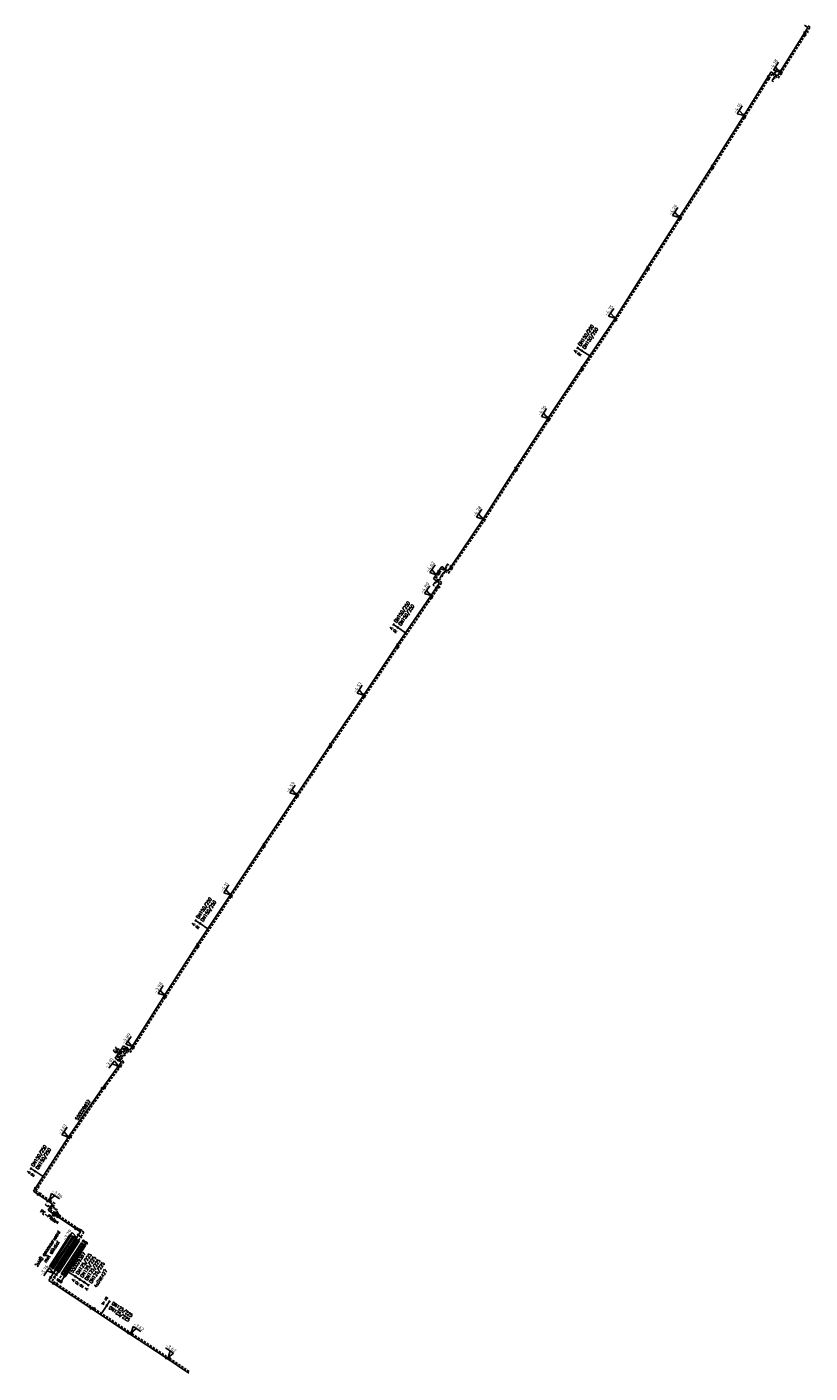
# Model space of a CAD drawing. Header units: millimetres. Extents: x 0 to 118318689, y 0 to 490460760.
# Tile 2 of 117: x 113591467 to 113800147, y 485020944 to 485379656. Entities that reach past the tile are written whole.
import ezdxf
from ezdxf.enums import TextEntityAlignment as Align

# ---------------------------------------------------------------- set-up
doc = ezdxf.new("R2010")
doc.units = ezdxf.units.MM
doc.header["$LTSCALE"] = 200
doc.linetypes.add('HIDDEN2', pattern=[4.7625, 3.175, -1.5875])
doc.layers.get('0').update_dxf_attribs({"color": 8})
for name, color, linetype in [('WT-C-mof', 7, 'Continuous'), ('WT-C-VERLOOP', 7, 'Continuous'), ('WT-I-diam', 7, 'Continuous'), ('WT-I-info', 7, 'Continuous'), ('WT-I-NAP', 7, 'Continuous'), ('WT-L-aanvoer', 6, 'Continuous'), ('WT-L-MANTELBUIS', 6, 'Continuous'), ('WT-L-retour', 6, 'HIDDEN2')]:
    doc.layers.add(name, color=color, linetype=linetype)
doc.styles.add('DIN17', font='ROMANS.SHX', dxfattribs={"width": 0.9})
doc.styles.add('ISOCP', font='ISOCP.SHX')

# ---------------------------------------------------------------- blocks, each defined once
blk = doc.blocks.new('LR-smof')
at = {"color": 0, "linetype": 'ByBlock', "lineweight": -2}
blk.add_lwpolyline([(1, 0.5), (0, 0.5), (0, -0.5), (1, -0.5)], dxfattribs=at)
blk = doc.blocks.new('LR-DIAO4')
at = {"color": 0, "lineweight": -3}
blk.add_line((0, 0), (0, -5), dxfattribs=at)
at = {"color": 0, "linetype": 'Continuous', "lineweight": -3}
for p, q in [((0, -5), (0, -7.8)), ((0, -7.8), (0, -10.6)), ((0, -10.6), (0, -13.4))]:
    blk.add_line(p, q, dxfattribs=at)
at = {"color": 0, "lineweight": -3}
for points in [[(0.61, -5), (0, -5), (-0.61, -5)], [(0.61, -7.8), (0, -7.8), (-0.61, -7.8)], [(0.61, -10.6), (0, -10.6), (-0.61, -10.6)], [(0.61, -13.4), (0, -13.4), (-0.61, -13.4)]]:
    blk.add_lwpolyline(points, dxfattribs=at)
at = {"color": 1, "lineweight": -3, "style": 'DIN17', "width": 0.9}
for tag, p in [('*1', (-1.61, -5)), ('*2', (-1.61, -7.78)), ('*3', (-1.61, -10.58)), ('*4', (-1.61, -13.38))]:
    blk.add_attdef(tag, text='', height=1.8, dxfattribs=at).set_placement(p, align=Align.MIDDLE_RIGHT)
for tag, p in [('*11', (1.61, -5)), ('*12', (1.61, -7.8)), ('*13', (1.61, -10.6)), ('*14', (1.61, -13.4))]:
    blk.add_attdef(tag, text='', height=1.8, dxfattribs=at).set_placement(p, align=Align.MIDDLE_LEFT)
blk = doc.blocks.new('nap2')
at = {"color": 0, "linetype": 'Continuous'}
for p, q in [((1, 3.5), (-4, 3.5)), ((-1, 3.5), (0, 0)), ((1, 3.5), (0, 0))]:
    blk.add_line(p, q, dxfattribs=at)
at = {"color": 0, "linetype": 'Continuous', "style": 'ISOCP'}
for tag, p in [('*2', (-4, 1.5)), ('*1', (-1.5, 5))]:
    blk.add_attdef(tag, text='', height=1.8, dxfattribs=at).set_placement(p, align=Align.MIDDLE)
blk = doc.blocks.new('LR-hyp')
at = {"color": 7, "linetype": 'ByBlock', "lineweight": -3, "style": 'DIN17', "width": 0.9}
blk.add_attdef('*1', text='', height=1.8, dxfattribs=at).set_placement((0, 0), align=Align.MIDDLE)
at = {"color": 7, "linetype": 'ByBlock', "lineweight": -2, "style": 'DIN17', "width": 0.9, "flags": 1}
blk.add_attdef('*2', text='', height=1.8, dxfattribs=at).set_placement((0, -5), align=Align.MIDDLE)
blk = doc.blocks.new('LR-mof')
at = {"color": 0, "linetype": 'ByBlock', "lineweight": -2}
blk.add_line((0, -0.75), (0, 0.75), dxfattribs=at)
blk = doc.blocks.new('LR-VERL')
at = {"color": 0, "linetype": 'ByBlock', "lineweight": -2}
blk.add_lwpolyline([(1.08, 0), (-1.08, -1.25), (-1.08, 1.25)], close=True, dxfattribs=at)
blk = doc.blocks.new('nap1')
at = {"color": 0, "linetype": 'Continuous'}
for p, q in [((-1, 3.5), (0, 0)), ((-1, 3.5), (4, 3.5)), ((1, 3.5), (0, 0))]:
    blk.add_line(p, q, dxfattribs=at)
at = {"color": 0, "linetype": 'Continuous', "style": 'ISOCP'}
for tag, p in [('*1', (1.7, 5)), ('*2', (4, 1.5))]:
    blk.add_attdef(tag, text='', height=1.8, dxfattribs=at).set_placement(p, align=Align.MIDDLE)
blk = doc.blocks.new('LR-DIAB2')
at = {"color": 0, "linetype": 'Continuous', "lineweight": -3}
blk.add_line((0, 5), (0, 7.8), dxfattribs=at)
at = {"color": 0, "lineweight": -3}
blk.add_line((0, 0), (0, 5), dxfattribs=at)
for points in [[(0.61, 7.8), (0, 7.8), (-0.61, 7.8)], [(0.61, 5), (0, 5), (-0.61, 5)]]:
    blk.add_lwpolyline(points, dxfattribs=at)
at = {"color": 1, "lineweight": -3, "style": 'DIN17', "width": 0.9}
for tag, p in [('*1', (-1.61, 7.8)), ('*2', (-1.61, 5.02))]:
    blk.add_attdef(tag, text='', height=1.8, dxfattribs=at).set_placement(p, align=Align.MIDDLE_RIGHT)
for tag, p in [('*11', (1.61, 7.8)), ('*12', (1.61, 5))]:
    blk.add_attdef(tag, text='', height=1.8, dxfattribs=at).set_placement(p, align=Align.MIDDLE_LEFT)
blk = doc.blocks.new('LR-mofD')
at = {"color": 0, "linetype": 'ByBlock', "lineweight": -2}
blk.add_line((0, -0.75), (0, 0.75), dxfattribs=at)
at = {"color": 1, "linetype": 'ByBlock', "lineweight": -3, "style": 'DIN17', "width": 0.9}
blk.add_attdef('*1', text='', height=1.8, dxfattribs=at).set_placement((0, 2), align=Align.MIDDLE)

msp = doc.modelspace()

# ---------------------------------------------------------------- linework, layer by layer
at = {"layer": 'WT-L-aanvoer'}
for p, q in [((113792283, 485367890), (113798733, 485378183)), ((113799537, 485379488), (113798638, 485380088)), ((113798733, 485378183), (113799537, 485379488)), ((113789000, 485366415), (113789796, 485367684)), ((113789796, 485367684), (113790616, 485367170)), ((113790616, 485367170), (113791488, 485366623)), ((113791488, 485366623), (113792283, 485367890)), ((113782587, 485356185), (113789000, 485366415)), ((113774072, 485342634), (113782587, 485356185)), ((113765445, 485329159), (113774072, 485342634)), ((113756867, 485315656), (113765445, 485329159)), ((113748264, 485302163), (113756867, 485315656)), ((113739333, 485288894), (113748264, 485302163)), ((113730462, 485275576), (113739333, 485288894)), ((113721746, 485262157), (113730462, 485275576)), ((113713130, 485248674), (113721746, 485262157)), ((113704474, 485235916), (113713130, 485248674)), ((113699770, 485232600), (113700599, 485233812)), ((113700599, 485233812), (113701137, 485234597)), ((113701137, 485234597), (113701987, 485235839)), ((113701987, 485235839), (113702846, 485235251)), ((113702846, 485235251), (113703645, 485234704)), ((113703645, 485234704), (113704474, 485235916)), ((113699228, 485228280), (113700688, 485230412)), ((113700600, 485232032), (113699770, 485232600)), ((113701415, 485231474), (113700600, 485232032)), ((113700688, 485230412), (113701415, 485231474)), ((113690217, 485215057), (113699228, 485228280)), ((113681287, 485201778), (113690217, 485215057)), ((113672330, 485188523), (113681287, 485201778)), ((113663432, 485175224), (113672330, 485188523)), ((113654600, 485161885), (113663432, 485175224)), ((113645772, 485148539), (113654600, 485161885)), ((113636928, 485135208), (113645772, 485148539)), ((113628253, 485121765), (113636928, 485135208)), ((113619706, 485108235), (113628253, 485121765)), ((113618853, 485107001), (113619706, 485108235)), ((113614989, 485104891), (113615824, 485106100)), ((113615797, 485104324), (113614989, 485104891)), ((113615824, 485106100), (113616364, 485106886)), ((113616364, 485106886), (113617205, 485108112)), ((113617205, 485108112), (113618016, 485107570)), ((113618016, 485107570), (113618853, 485107001)), ((113611499, 485096801), (113615729, 485102534)), ((113615729, 485102534), (113616630, 485103753)), ((113616630, 485103753), (113615797, 485104324)), ((113602394, 485083649), (113611499, 485096801)), ((113593739, 485070187), (113602394, 485083649)), ((113593239, 485069399), (113593739, 485070187)), ((113594452, 485068568), (113593239, 485069399)), ((113597015, 485066830), (113594452, 485068568)), ((113598259, 485065991), (113597015, 485066830)), ((113597141, 485064333), (113597691, 485065148)), ((113597691, 485065148), (113598259, 485065991)), ((113598576, 485063366), (113597141, 485064333)), ((113599042, 485063052), (113598576, 485063366)), ((113599652, 485062653), (113599042, 485063052)), ((113605010, 485059042), (113599652, 485062653)), ((113605733, 485058568), (113605010, 485059042)), ((113605196, 485057749), (113605733, 485058568)), ((113599015, 485048328), (113604593, 485056830)), ((113600377, 485045124), (113607373, 485055785)), ((113604593, 485056830), (113605196, 485057749)), ((113597805, 485046473), (113598611, 485047712)), ((113598611, 485047712), (113599015, 485048328)), ((113597268, 485045653), (113597805, 485046473)), ((113598849, 485044609), (113597268, 485045653)), ((113608533, 485038203), (113598849, 485044609)), ((113618549, 485031585), (113608533, 485038203)), ((113618549, 485031585), (113628555, 485024975)), ((113628555, 485024975), (113634643, 485020944))]:
    msp.add_line(p, q, dxfattribs=at)
at = {"layer": 'WT-L-MANTELBUIS'}
for points in [[(113602932, 485057741), (113603178, 485057581), (113597709, 485049204), (113597458, 485049368)], [(113603642, 485057273), (113603889, 485057112), (113598376, 485048762), (113598126, 485048928)], [(113599513, 485048013), (113605006, 485056391), (113605424, 485056117), (113599931, 485047739)], [(113600605, 485047384), (113606012, 485055636), (113606430, 485055362), (113601023, 485047110)], [(113601206, 485046843), (113606696, 485055209), (113607114, 485054935), (113601624, 485046568)]]:
    msp.add_lwpolyline(points, close=True, dxfattribs=at)
at = {"layer": 'WT-L-MANTELBUIS', "color": 1}
msp.add_lwpolyline([(113598806, 485048465), (113604385, 485056966), (113604803, 485056692), (113599224, 485048191)], close=True, dxfattribs=at)
at = {"layer": 'WT-L-retour'}
for p, q in [((113792424, 485367269), (113798800, 485377437)), ((113798800, 485377437), (113799253, 485378170)), ((113799253, 485378170), (113800147, 485379621)), ((113800147, 485379621), (113799382, 485380133)), ((113789148, 485365804), (113789938, 485367064)), ((113789938, 485367064), (113790814, 485366514)), ((113790814, 485366514), (113791631, 485366003)), ((113791631, 485366003), (113792424, 485367269)), ((113782739, 485355582), (113789148, 485365804)), ((113774226, 485342036), (113782739, 485355582)), ((113765598, 485328561), (113774226, 485342036)), ((113757019, 485315056), (113765598, 485328561)), ((113748411, 485301566), (113757019, 485315056)), ((113739475, 485288297), (113748411, 485301566)), ((113730606, 485274976), (113739475, 485288297)), ((113721895, 485261557), (113730606, 485274976)), ((113713276, 485248077), (113721895, 485261557)), ((113704626, 485235340), (113713276, 485248077)), ((113700395, 485232717), (113701269, 485233994)), ((113701269, 485233994), (113701386, 485234164)), ((113701386, 485234164), (113702104, 485235214)), ((113702104, 485235214), (113702920, 485234655)), ((113702920, 485234655), (113703762, 485234079)), ((113703762, 485234079), (113704626, 485235340)), ((113699342, 485227649), (113701059, 485230158)), ((113701223, 485232151), (113700395, 485232717)), ((113701059, 485230158), (113702040, 485231591)), ((113702040, 485231591), (113701223, 485232151)), ((113690333, 485214426), (113699342, 485227649)), ((113681405, 485201149), (113690333, 485214426)), ((113672446, 485187889), (113681405, 485201149)), ((113663552, 485174593), (113672446, 485187889)), ((113654720, 485161251), (113663552, 485174593)), ((113645893, 485147907), (113654720, 485161251)), ((113637049, 485134572), (113645893, 485147907)), ((113628377, 485121124), (113637049, 485134572)), ((113619821, 485107610), (113628377, 485121124)), ((113615613, 485105002), (113616479, 485106258)), ((113616444, 485104423), (113615613, 485105002)), ((113616479, 485106258), (113617325, 485107491)), ((113617325, 485107491), (113618159, 485106930)), ((113618159, 485106930), (113618969, 485106377)), ((113618969, 485106377), (113619821, 485107610)), ((113612210, 485097022), (113616397, 485102681)), ((113616397, 485102681), (113617271, 485103862)), ((113617271, 485103862), (113616444, 485104423)), ((113603087, 485083875), (113612210, 485097022)), ((113594421, 485070419), (113603087, 485083875)), ((113593852, 485069525), (113594421, 485070419)), ((113595078, 485068687), (113593852, 485069525)), ((113597645, 485066947), (113595078, 485068687)), ((113598883, 485066112), (113597645, 485066947)), ((113597766, 485064455), (113598328, 485065289)), ((113598328, 485065289), (113598883, 485066112)), ((113598998, 485063624), (113597766, 485064455)), ((113599630, 485063198), (113598998, 485063624)), ((113600232, 485062775), (113599630, 485063198)), ((113605245, 485059395), (113600232, 485062775)), ((113606644, 485058479), (113605245, 485059395)), ((113605815, 485057210), (113606644, 485058479)), ((113599709, 485045560), (113606697, 485056225)), ((113599722, 485047876), (113605215, 485056254)), ((113605215, 485056254), (113605815, 485057210)), ((113599255, 485047165), (113599722, 485047876)), ((113598206, 485045543), (113598761, 485046390)), ((113599083, 485044964), (113598206, 485045543)), ((113598761, 485046390), (113599255, 485047165)), ((113609420, 485038126), (113599083, 485044964)), ((113619430, 485031512), (113609420, 485038126)), ((113619430, 485031512), (113629440, 485024899)), ((113629440, 485024899), (113634877, 485021298))]:
    msp.add_line(p, q, dxfattribs=at)

# ---------------------------------------------------------------- block references
at = {"layer": 'WT-C-mof', "linetype": 'Continuous', "xscale": 500, "yscale": 500, "zscale": 500}
for name, p, rotation in [('LR-mof', (113798733, 485378183), 58.4622), ('LR-mof', (113798800, 485377437), 57.91050000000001), ('LR-mof', (113799394, 485378399), 58.361), ('LR-mof', (113789000, 485366415), 57.915), ('LR-mof', (113792283, 485367890), 57.91050000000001), ('LR-mof', (113792424, 485367269), 57.915), ('LR-mof', (113789148, 485365804), 57.915), ('LR-mof', (113782587, 485356185), 57.915), ('LR-mof', (113782739, 485355582), 57.85690000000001), ('LR-mof', (113774072, 485342634), 57.85690000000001), ('LR-mof', (113774226, 485342036), 57.3666), ('LR-mof', (113765445, 485329159), 237.3666203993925), ('LR-mof', (113765598, 485328561), 57.57470000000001), ('LR-mof', (113756867, 485315656), 57.57470000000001), ('LR-mof', (113757019, 485315056), 57.4786), ('LR-mof', (113748264, 485302163), 57.4786), ('LR-mof', (113748411, 485301566), 56.03830000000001), ('LR-mof', (113739333, 485288894), 56.03830000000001), ('LR-mof', (113739475, 485288297), 56.3369), ('LR-mof', (113730462, 485275576), 56.3369), ('LR-mof', (113730606, 485274976), 57.00269999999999), ('LR-mof', (113721746, 485262157), 57.00269999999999), ('LR-mof', (113721895, 485261557), 57.4259), ('LR-mof', (113713130, 485248674), 57.4259), ('LR-mof', (113713276, 485248077), 55.82009999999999), ('LR-mof', (113700599, 485233812), 55.60970000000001), ('LR-mof', (113701137, 485234597), 55.60970000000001), ('LR-mof', (113701269, 485233994), 55.60970000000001), ('LR-mof', (113704474, 485235916), 55.82009999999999), ('LR-mof', (113704626, 485235340), 55.60970000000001), ('LR-mof', (113700537, 485230192), 55.60970000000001), ('LR-mof', (113701229, 485230406), 55.60970000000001), ('LR-mof', (113699228, 485228280), 55.60970000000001), ('LR-mof', (113699342, 485227649), 55.72650000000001), ('LR-mof', (113690217, 485215057), 55.72650000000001), ('LR-mof', (113690333, 485214426), 56.0842), ('LR-mof', (113681287, 485201778), 56.0842), ('LR-mof', (113681405, 485201149), 55.95060000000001), ('LR-mof', (113672330, 485188523), 55.95060000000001), ('LR-mof', (113672446, 485187889), 56.2164), ('LR-mof', (113663432, 485175224), 56.2164), ('LR-mof', (113663552, 485174593), 56.49470000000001), ('LR-mof', (113654600, 485161885), 56.49470000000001), ('LR-mof', (113654720, 485161251), 56.5176), ('LR-mof', (113645772, 485148539), 56.5176), ('LR-mof', (113645893, 485147907), 56.437), ('LR-mof', (113636928, 485135208), 56.437), ('LR-mof', (113637049, 485134572), 57.1777), ('LR-mof', (113628253, 485121765), 57.1777), ('LR-mof', (113628377, 485121124), 57.6655), ('LR-mof', (113619706, 485108235), 55.3541), ('LR-mof', (113619821, 485107610), 55.3541), ('LR-mof', (113615729, 485102534), 53.50340000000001), ('LR-mof', (113616397, 485102681), 53.50340000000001), ('LR-mof', (113611499, 485096801), 55.27180000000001), ('LR-mof', (113612210, 485097022), 53.50340000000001), ('LR-mof', (113602394, 485083649), 57.25450000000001), ('LR-mof', (113603087, 485083875), 55.27180000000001), ('LR-mof', (113593739, 485070187), 57.6092), ('LR-mof', (113594421, 485070419), 57.25450000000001), ('LR-mof', (113594452, 485068568), 325.6091), ('LR-mof', (113595078, 485068687), 325.8642), ('LR-mof', (113597015, 485066830), 325.8642), ('LR-mof', (113597645, 485066947), 326.018), ('LR-mof', (113598401, 485063484), 326.018), ('LR-mof', (113598998, 485063624), 326.018), ('LR-mof', (113599652, 485062653), 326.018), ('LR-mof', (113600232, 485062775), 326.018), ('LR-mof', (113604445, 485059422), 326.018), ('LR-mof', (113605196, 485057749), 56.76169999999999), ('LR-mof', (113605827, 485059014), 326.7617), ('LR-mof', (113605815, 485057210), 56.8179), ('LR-smof', (113606697, 485056225), 236.7637), ('LR-smof', (113607373, 485055785), 236.7268), ('LR-mof', (113598611, 485047712), 56.97170000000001), ('LR-mof', (113599255, 485047165), 57.46459999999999), ('LR-mof', (113597805, 485046473), 56.76169999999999), ('LR-mof', (113598526, 485044823), 326.5703), ('LR-mof', (113598761, 485046390), 56.76169999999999), ('LR-mof', (113599410, 485044747), 326.5163000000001), ('LR-smof', (113599709, 485045560), 56.7637), ('LR-smof', (113600377, 485045124), 56.72680000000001), ('LR-mof', (113608533, 485038203), 326.5153), ('LR-mof', (113609420, 485038126), 326.546), ('LR-mof', (113618549, 485031585), 326.546), ('LR-mof', (113619430, 485031512), 326.546), ('LR-mof', (113628555, 485024975), 326.4925), ('LR-mof', (113629440, 485024899), 326.4864)]:
    msp.add_blockref(name, p, dxfattribs=dict(at, rotation=rotation))
at = {"layer": 'WT-C-mof'}
ref = msp.add_blockref('LR-mofD', (113790814, 485366514), dxfattribs=dict(at, xscale=500, yscale=500, zscale=500, rotation=327.915))
ref.add_attrib('*1', 'E', dxfattribs={"layer": '0', "color": 1, "linetype": 'ByBlock', "lineweight": -3, "height": 900, "rotation": 327.915, "style": 'DIN17', "width": 0.9}).set_placement((113790379, 485365668), align=Align.MIDDLE)
at = {"layer": 'WT-C-mof', "xscale": 500, "yscale": 500, "zscale": 500}
for p, rotation in [((113790616, 485367170), 327.915), ((113702846, 485235251), 325.6097), ((113701223, 485232151), 325.6097), ((113615824, 485106100), 55.3793), ((113616364, 485106886), 55.55680000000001), ((113616479, 485106258), 55.55680000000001), ((113615797, 485104324), 324.933), ((113616444, 485104423), 325.7955), ((113597691, 485065148), 56.018)]:
    msp.add_blockref('LR-mofD', p, dxfattribs=dict(at, rotation=rotation)).add_auto_attribs({'*1': 'E'})
at = {"layer": 'WT-C-mof'}
ref = msp.add_blockref('LR-mofD', (113702920, 485234655), dxfattribs=dict(at, xscale=500, yscale=500, zscale=500, rotation=325.6097))
ref.add_attrib('*1', 'E', dxfattribs={"layer": '0', "color": 1, "linetype": 'ByBlock', "lineweight": -3, "height": 900, "rotation": 325.6097, "style": 'DIN17', "width": 0.9}).set_placement((113702387, 485233895), align=Align.MIDDLE)
ref = msp.add_blockref('LR-mofD', (113700600, 485232032), dxfattribs=dict(at, xscale=500, yscale=500, zscale=500, rotation=325.6097))
ref.add_attrib('*1', 'E', dxfattribs={"layer": '0', "color": 1, "linetype": 'ByBlock', "lineweight": -3, "height": 900, "rotation": 325.6097, "style": 'DIN17', "width": 0.9}).set_placement((113700019, 485231202), align=Align.MIDDLE)
ref = msp.add_blockref('LR-mofD', (113618016, 485107570), dxfattribs=dict(at, xscale=500, yscale=500, zscale=500, rotation=326.2127))
ref.add_attrib('*1', 'E', dxfattribs={"layer": '0', "color": 1, "linetype": 'ByBlock', "lineweight": -3, "height": 900, "rotation": 326.2127, "style": 'DIN17', "width": 0.9}).set_placement((113617451, 485106685), align=Align.MIDDLE)
ref = msp.add_blockref('LR-mofD', (113618159, 485106930), dxfattribs=dict(at, xscale=500, yscale=500, zscale=500, rotation=325.6942))
ref.add_attrib('*1', 'E', dxfattribs={"layer": '0', "color": 1, "linetype": 'ByBlock', "lineweight": -3, "height": 900, "rotation": 325.6942, "style": 'DIN17', "width": 0.9}).set_placement((113617780, 485106079), align=Align.MIDDLE)
ref = msp.add_blockref('LR-mofD', (113598328, 485065289), dxfattribs=dict(at, xscale=500, yscale=500, zscale=500, rotation=56.018))
ref.add_attrib('*1', 'E', dxfattribs={"layer": '0', "color": 1, "linetype": 'ByBlock', "lineweight": -3, "height": 900, "rotation": 56.018, "style": 'DIN17', "width": 0.9}).set_placement((113599108, 485064751), align=Align.MIDDLE)
at = {"layer": 'WT-C-VERLOOP', "linetype": 'Continuous', "xscale": 500, "yscale": 500, "zscale": 500, "rotation": 326.0179999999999}
for p in [(113599042, 485063052), (113599630, 485063198)]:
    msp.add_blockref('LR-VERL', p, dxfattribs=at)
at = {"layer": 'WT-I-diam', "linetype": 'Continuous', "xscale": 500, "yscale": 500, "zscale": 500}
for name, p, rotation, values in [('LR-DIAB2', (113741418, 485291991), 56.05733365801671, {'*1': 'A', '*11': 'DN150/250', '*2': 'R', '*12': 'DN150/250'}), ('LR-DIAB2', (113692372, 485218219), 55.72484076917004, {'*1': 'A', '*11': 'DN150/250', '*2': 'R', '*12': 'DN150/250'}), ('LR-DIAB2', (113639680, 485139357), 56.43809458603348, {'*1': 'A', '*11': 'DN150/250', '*2': 'R', '*12': 'DN150/250'}), ('LR-DIAB2', (113595775, 485073354), 57.2605845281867, {'*1': 'A', '*11': 'DN150/250', '*2': 'R', '*12': 'DN150/250'}), ('LR-DIAO4', (113602294, 485048045), 56.72681332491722, {'*1': 'A', '*11': 'DN125/225', '*2': 'R', '*12': 'DN125/225', '*3': 'R', '*13': 'DN125/225', '*4': 'A', '*14': 'DN125/225'}), ('LR-DIAB2', (113611358, 485036846), 326.5459747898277, {'*1': 'R', '*11': 'DN125/225', '*2': 'A', '*12': 'DN125/225'})]:
    msp.add_blockref(name, p, dxfattribs=dict(at, rotation=rotation)).add_auto_attribs(values)
at = {"layer": 'WT-I-info', "linetype": 'Continuous'}
ref = msp.add_blockref('LR-hyp', (113606389, 485091048), dxfattribs=dict(at, xscale=500, yscale=500, zscale=500, rotation=55.30649999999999))
ref.add_attrib('*1', '550029637', dxfattribs={"layer": '0', "color": 0, "linetype": 'ByBlock', "lineweight": -3, "height": 900, "rotation": 55.3065, "style": 'DIN17', "width": 0.9}).set_placement((113606389, 485091048), align=Align.MIDDLE)
ref = msp.add_blockref('LR-hyp', (113605040, 485050429), dxfattribs=dict(at, xscale=500.0000000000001, yscale=500.0000000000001, zscale=500.0000000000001, rotation=56.72680000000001))
ref.add_attrib('*1', '550029367', dxfattribs={"layer": '0', "color": 0, "linetype": 'ByBlock', "lineweight": -3, "height": 900, "rotation": 56.7268, "style": 'DIN17', "width": 0.9}).set_placement((113605040, 485050429), align=Align.MIDDLE)
at = {"layer": 'WT-I-NAP', "linetype": 'Continuous'}
ref = msp.add_blockref('nap1', (113792113, 485367620), dxfattribs=dict(at, xscale=500, yscale=500, zscale=500, rotation=57.91433581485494))
ref.add_attrib('*1', '-4.18', dxfattribs={"layer": '0', "color": 1, "linetype": 'Continuous', "height": 900, "rotation": 57.91434, "style": 'ISOCP'}).set_placement((113790447, 485369669), align=Align.MIDDLE)
ref = msp.add_blockref('nap1', (113782481, 485356017), dxfattribs=dict(at, xscale=500, yscale=500, zscale=500, rotation=57.85769711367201))
ref.add_attrib('*1', '-4.16', dxfattribs={"layer": '0', "color": 1, "linetype": 'Continuous', "height": 900, "rotation": 57.8577, "style": 'ISOCP'}).set_placement((113780817, 485358067), align=Align.MIDDLE)
ref = msp.add_blockref('nap1', (113765278, 485328896), dxfattribs=dict(at, xscale=500, yscale=500, zscale=500, rotation=57.57173986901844))
ref.add_attrib('*1', '-4.26', dxfattribs={"layer": '0', "color": 1, "linetype": 'Continuous', "height": 900, "rotation": 57.57174, "style": 'ISOCP'}).set_placement((113763624, 485330954), align=Align.MIDDLE)
ref = msp.add_blockref('nap1', (113748172, 485302026), dxfattribs=dict(at, xscale=500, yscale=500, zscale=500, rotation=56.05733365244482))
ref.add_attrib('*1', '-4.35', dxfattribs={"layer": '0', "color": 1, "linetype": 'Continuous', "height": 900, "rotation": 56.05733, "style": 'ISOCP'}).set_placement((113746573, 485304127), align=Align.MIDDLE)
ref = msp.add_blockref('nap1', (113730317, 485275353), dxfattribs=dict(at, xscale=500, yscale=500, zscale=500, rotation=56.99376762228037))
ref.add_attrib('*1', '-4.16', dxfattribs={"layer": '0', "color": 1, "linetype": 'Continuous', "height": 900, "rotation": 56.99377, "style": 'ISOCP'}).set_placement((113728684, 485277428), align=Align.MIDDLE)
ref = msp.add_blockref('nap1', (113713001, 485248484), dxfattribs=dict(at, xscale=500, yscale=500, zscale=500, rotation=55.8430409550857))
ref.add_attrib('*1', '-4.28', dxfattribs={"layer": '0', "color": 1, "linetype": 'Continuous', "height": 900, "rotation": 55.84304, "style": 'ISOCP'}).set_placement((113711410, 485250591), align=Align.MIDDLE)
ref = msp.add_blockref('nap1', (113700522, 485233690), dxfattribs=dict(at, xscale=500, yscale=500, zscale=500, rotation=55.60967463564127))
ref.add_attrib('*1', '-4.62', dxfattribs={"layer": '0', "color": 1, "linetype": 'Continuous', "height": 900, "rotation": 55.60967, "style": 'ISOCP'}).set_placement((113698939, 485235804), align=Align.MIDDLE)
ref = msp.add_blockref('nap1', (113699112, 485228109), dxfattribs=dict(at, xscale=500, yscale=500, zscale=500, rotation=55.72484076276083))
ref.add_attrib('*1', '-4.89', dxfattribs={"layer": '0', "color": 1, "linetype": 'Continuous', "height": 900, "rotation": 55.72484, "style": 'ISOCP'}).set_placement((113697525, 485230220), align=Align.MIDDLE)
ref = msp.add_blockref('nap1', (113681160, 485201591), dxfattribs=dict(at, xscale=500, yscale=500, zscale=500, rotation=55.95261934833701))
ref.add_attrib('*1', '-4.57', dxfattribs={"layer": '0', "color": 1, "linetype": 'Continuous', "height": 900, "rotation": 55.95262, "style": 'ISOCP'}).set_placement((113679565, 485203695), align=Align.MIDDLE)
ref = msp.add_blockref('nap1', (113663284, 485175001), dxfattribs=dict(at, xscale=500, yscale=500, zscale=500, rotation=56.49018030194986))
ref.add_attrib('*1', '-4.59', dxfattribs={"layer": '0', "color": 1, "linetype": 'Continuous', "height": 900, "rotation": 56.49018, "style": 'ISOCP'}).set_placement((113661669, 485177091), align=Align.MIDDLE)
ref = msp.add_blockref('nap1', (113645663, 485148375), dxfattribs=dict(at, xscale=500, yscale=500, zscale=500, rotation=56.43809456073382))
ref.add_attrib('*1', '-4.11', dxfattribs={"layer": '0', "color": 1, "linetype": 'Continuous', "height": 900, "rotation": 56.43809, "style": 'ISOCP'}).set_placement((113644050, 485150466), align=Align.MIDDLE)
ref = msp.add_blockref('nap1', (113628152, 485121606), dxfattribs=dict(at, xscale=500, yscale=500, zscale=500, rotation=57.71961939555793))
ref.add_attrib('*1', '-3.98', dxfattribs={"layer": '0', "color": 1, "linetype": 'Continuous', "height": 900, "rotation": 57.71962, "style": 'ISOCP'}).set_placement((113626493, 485123660), align=Align.MIDDLE)
ref = msp.add_blockref('nap1', (113619529, 485107979), dxfattribs=dict(at, xscale=500, yscale=500, zscale=500, rotation=55.3540511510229))
ref.add_attrib('*1', '-3.89', dxfattribs={"layer": '0', "color": 1, "linetype": 'Continuous', "height": 900, "rotation": 55.35405, "style": 'ISOCP'}).set_placement((113617956, 485110100), align=Align.MIDDLE)
ref = msp.add_blockref('nap2', (113615877, 485102735), dxfattribs=dict(at, xscale=500, yscale=500, zscale=500, rotation=53.50336264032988))
ref.add_attrib('*1', '-3.91', dxfattribs={"layer": '0', "color": 1, "linetype": 'Continuous', "height": 900, "rotation": 53.50336, "style": 'ISOCP'}).set_placement((113613421, 485103619), align=Align.MIDDLE)
ref = msp.add_blockref('nap1', (113602510, 485083816), dxfattribs=dict(at, xscale=500, yscale=500, zscale=500, rotation=55.3064568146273))
ref.add_attrib('*1', '-3.61', dxfattribs={"layer": '0', "color": 1, "linetype": 'Continuous', "height": 900, "rotation": 55.30646, "style": 'ISOCP'}).set_placement((113600938, 485085938), align=Align.MIDDLE)
ref = msp.add_blockref('nap1', (113597470, 485067066), dxfattribs=dict(at, xscale=500, yscale=500, zscale=500, rotation=325.8762458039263))
ref.add_attrib('*1', '-3.86', dxfattribs={"layer": '0', "color": 1, "linetype": 'Continuous', "height": 900, "rotation": 325.87625, "style": 'ISOCP'}).set_placement((113599576, 485068658), align=Align.MIDDLE)
ref = msp.add_blockref('nap2', (113604724, 485057031), dxfattribs=dict(at, xscale=500, yscale=500, zscale=500, rotation=56.7305349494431))
ref.add_attrib('*1', '-3.79', dxfattribs={"layer": '0', "color": 1, "linetype": 'Continuous', "height": 900, "rotation": 56.73053, "style": 'ISOCP'}).set_placement((113602223, 485057775), align=Align.MIDDLE)
ref = msp.add_blockref('nap2', (113598542, 485047606), dxfattribs=dict(at, xscale=500, yscale=500, zscale=500, rotation=56.73053495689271))
ref.add_attrib('*1', '-3.76', dxfattribs={"layer": '0', "color": 1, "linetype": 'Continuous', "height": 900, "rotation": 56.73053, "style": 'ISOCP'}).set_placement((113596040, 485048351), align=Align.MIDDLE)
ref = msp.add_blockref('nap1', (113619214, 485031655), dxfattribs=dict(at, xscale=500, yscale=500, zscale=500, rotation=326.5459747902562))
ref.add_attrib('*1', '-3.62', dxfattribs={"layer": '0', "color": 1, "linetype": 'Continuous', "height": 900, "rotation": 326.54597, "style": 'ISOCP'}).set_placement((113621302, 485033272), align=Align.MIDDLE)
ref = msp.add_blockref('nap2', (113629126, 485025106), dxfattribs=dict(at, xscale=500, yscale=500, zscale=500, rotation=326.5475285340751))
ref.add_attrib('*1', '-3.62', dxfattribs={"layer": '0', "color": 1, "linetype": 'Continuous', "height": 900, "rotation": 326.54753, "style": 'ISOCP'}).set_placement((113629879, 485027605), align=Align.MIDDLE)

# ---------------------------------------------------------------- texts
at = {"layer": 'WT-I-info', "style": 'DIN17', "width": 0.9}
msp.add_text('PE-Platen', height=900, rotation=326.13049, dxfattribs=at).set_placement((113594858, 485063823))
at = {"layer": 'WT-L-MANTELBUIS', "style": 'DIN17', "width": 0.9}
for s, p in [('2xMB geconserveerd', (113597348, 485053876)), ('met stikstof', (113598433, 485053093)), ('4xGVK427', (113611461, 485045908))]:
    msp.add_text(s, height=900, rotation=56.72425, dxfattribs=at).set_placement(p, align=Align.CENTER)

doc.saveas('drawing.dxf')
